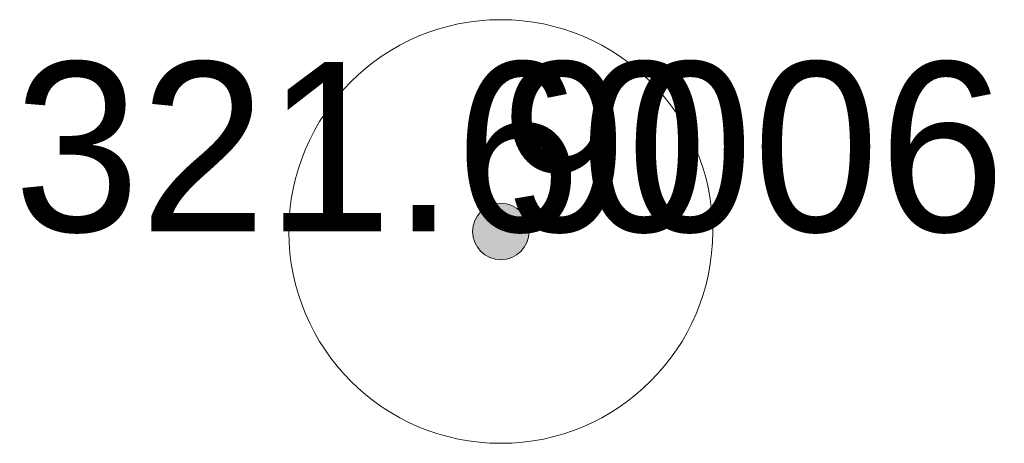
# Model space of a CAD drawing. Header units: metres. Extents: x -610187 to -609588, y -1142834 to -1142325.
# Tile 10 of 10: x -609591.25 to -609587.77, y -1142326.02 to -1142324.52. Entities that reach past the tile are written whole.
import ezdxf
from ezdxf.enums import TextEntityAlignment as Align

# ---------------------------------------------------------------- set-up
doc = ezdxf.new("R2010")
doc.units = ezdxf.units.M
doc.header["$MEASUREMENT"] = 0
for name, color, linetype, lineweight in [('Vrstva 21', 7, 'Continuous', 0), ('Vrstva 22', 7, 'Continuous', 0), ('Vrstva 23', 7, 'Continuous', 0)]:
    doc.layers.add(name, color=color, linetype=linetype, lineweight=lineweight)
doc.styles.add('Styledgn003', font='dgn003.shx')

# ---------------------------------------------------------------- blocks, each defined once
blk = doc.blocks.new('1.016')
at = {"layer": 'Vrstva 21', "linetype": 'Continuous'}
h = blk.add_hatch(color=7, dxfattribs=at)
edge = h.paths.add_edge_path()
edge.add_arc((0, 0), 0.1, 0, 360)
at = {"layer": 'Vrstva 21', "color": 7, "linetype": 'Continuous', "lineweight": 0}
for radius in [0.75, 0.1]:
    blk.add_circle((0, 0), radius, dxfattribs=at)

msp = doc.modelspace()

# ---------------------------------------------------------------- block references
at = {"color": 7, "linetype": 'Continuous', "lineweight": 0}
msp.add_blockref('1.016', (-609589.55, -1142325.27), dxfattribs=at)

# ---------------------------------------------------------------- texts
at = {"layer": 'Vrstva 22', "color": 4, "linetype": 'Continuous', "lineweight": 0, "true_color": 0x00f0f0, "style": 'Styledgn003'}
msp.add_text('321.60 ', height=0.6, dxfattribs=at).set_placement((-609589.9351, -1142325.27), align=Align.CENTER)
at = {"layer": 'Vrstva 23', "color": 1, "linetype": 'Continuous', "lineweight": 0, "style": 'Styledgn003'}
msp.add_text('9006', height=0.6, dxfattribs=at).set_placement((-609589.55, -1142325.27))

doc.saveas('drawing.dxf')
